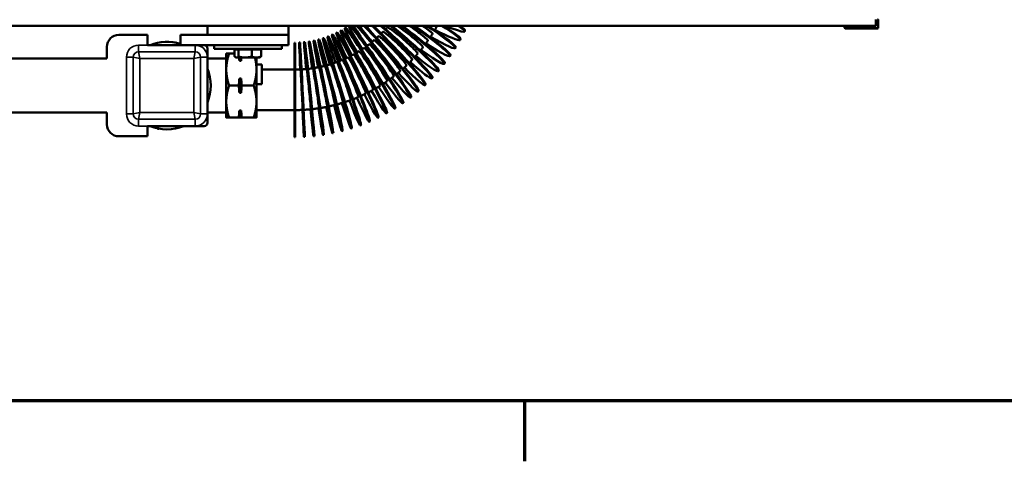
# Model space of a CAD drawing. Header units: inches. Extents: x 1 to 237, y 4 to 150.
# Tile 6 of 166: x 50 to 68, y 6 to 14. Entities that reach past the tile are written whole.
import ezdxf

# ---------------------------------------------------------------- set-up
doc = ezdxf.new("R2010")
doc.units = ezdxf.units.IN
doc.header["$LTSCALE"] = 7
doc.header["$MEASUREMENT"] = 0
for name, color, linetype, lineweight in [('Border (ANSI)', 7, 'Continuous', 70), ('Visible (ANSI)', 7, 'Continuous', 50), ('Visible Narrow (ANSI)', 7, 'Continuous', 35)]:
    doc.layers.add(name, color=color, linetype=linetype, lineweight=lineweight)

# ---------------------------------------------------------------- blocks, each defined once
blk = doc.blocks.new('Borders Default Border')
at = {"layer": 'Border (ANSI)'}
blk.add_line((8.5, 1), (8.5, 0.84), dxfattribs=at)
at = {"layer": 'Border (ANSI)', "flags": 128}
blk.add_lwpolyline([(0.5, 1), (0.5, 21), (33.5, 21), (33.5, 1), (0.5, 1)], dxfattribs=at)

msp = doc.modelspace()

# ---------------------------------------------------------------- linework, layer by layer
at = {"layer": 'Visible (ANSI)'}
for p, q in [((66.0118, 13.9543), (66.0118, 14.0724)), ((66.0537, 13.9149), (66.0537, 14.0599)), ((34.7145, 13.9543), (66.0118, 13.9543)), ((53.6234, 13.7849), (53.6234, 13.9543)), ((55.1234, 13.7849), (55.1234, 13.9543)), ((56.0927, 13.8611), (56.1067, 13.8689)), ((56.1698, 13.9063), (56.1834, 13.9147)), ((65.4287, 13.9543), (65.4287, 13.9149)), ((65.4412, 13.9024), (66.0412, 13.9024)), ((51.9834, 13.7849), (52.5134, 13.7849)), ((52.5134, 13.7849), (52.5134, 13.5949)), ((53.1234, 13.5949), (53.1234, 13.7849)), ((53.1234, 13.7849), (53.9588, 13.7849)), ((53.9588, 13.7849), (54.788, 13.7849)), ((54.788, 13.7849), (55.1234, 13.7849)), ((55.1234, 13.5949), (55.1234, 13.7849)), ((55.678, 13.6963), (55.6935, 13.7003)), ((55.7641, 13.7208), (55.7794, 13.7256)), ((55.8489, 13.7496), (55.8639, 13.7552)), ((55.932, 13.7827), (55.9467, 13.789)), ((56.0134, 13.8199), (56.0278, 13.8269)), ((58.3072, 13.6915), (58.3149, 13.7054)), ((58.3897, 13.8488), (58.3968, 13.8631)), ((51.7634, 13.3449), (51.7634, 13.5649)), ((52.5134, 13.5949), (53.3984, 13.5949)), ((53.0198, 13.6441), (53.0339, 13.6489)), ((53.0339, 13.6489), (53.0451, 13.639)), ((53.3984, 13.5949), (53.5634, 13.5949)), ((53.5634, 13.5949), (54.3233, 13.5949)), ((53.6234, 13.5349), (53.6234, 13.3699)), ((53.7464, 13.5269), (53.7464, 13.5949)), ((53.7464, 13.5269), (55.0004, 13.5269)), ((54.1276, 13.5106), (54.1633, 13.5106)), ((54.1276, 13.5106), (54.1276, 13.3835)), ((54.1544, 13.5106), (54.1544, 13.5269)), ((54.1633, 13.5106), (54.1989, 13.5106)), ((54.1989, 13.5106), (54.1989, 13.3835)), ((54.1989, 13.5106), (54.3217, 13.5106)), ((54.3217, 13.5106), (54.4446, 13.5106)), ((54.3233, 13.5949), (54.4234, 13.5949)), ((54.4234, 13.5949), (55.1234, 13.5949)), ((54.4446, 13.5106), (54.5319, 13.5106)), ((54.4446, 13.5106), (54.4446, 13.3835)), ((54.5319, 13.5106), (54.6191, 13.5106)), ((54.5924, 13.5106), (54.5924, 13.5269)), ((54.6191, 13.5106), (54.6191, 13.3835)), ((55.0004, 13.5269), (55.0004, 13.5949)), ((55.2347, 11.8901), (55.2347, 13.6401)), ((55.2347, 13.6401), (55.2507, 13.6401)), ((55.2507, 11.8901), (55.2507, 13.6401)), ((55.3243, 13.6423), (55.3402, 13.6431)), ((55.4136, 13.6491), (55.4295, 13.6507)), ((55.5025, 13.6604), (55.5183, 13.6628)), ((55.5907, 13.6761), (55.6064, 13.6793)), ((58.2167, 13.5385), (58.2251, 13.552)), ((51.7634, 13.3449), (37.2634, 13.3449)), ((53.6234, 13.3699), (53.6234, 12.3199)), ((53.9734, 13.3449), (53.6234, 13.3449)), ((53.9734, 13.4384), (53.9734, 13.1416)), ((54.1276, 13.4384), (54.0264, 13.4384)), ((54.1544, 13.3639), (54.1451, 13.3692)), ((54.1544, 13.3639), (54.1633, 13.3639)), ((54.1633, 13.3639), (54.3217, 13.3639)), ((54.2163, 13.3062), (54.2163, 13.3639)), ((54.2495, 13.3062), (54.2495, 13.3639)), ((54.3217, 13.3639), (54.5319, 13.3639)), ((54.5319, 13.3639), (54.5924, 13.3639)), ((54.5334, 13.1416), (54.5334, 13.3639)), ((54.5924, 13.3639), (54.6016, 13.3692)), ((58.1186, 13.3903), (58.1277, 13.4034)), ((53.9734, 13.1416), (53.9734, 12.5481)), ((54.2495, 13.3062), (54.2163, 13.3062)), ((54.5334, 13.2369), (54.6294, 13.2369)), ((54.5334, 12.5481), (54.5334, 13.1416)), ((54.6294, 13.2369), (54.6294, 12.8683)), ((54.6294, 13.1401), (55.2347, 13.1401)), ((58.013, 13.2472), (58.0228, 13.2598)), ((53.6387, 13.1177), (53.6499, 13.1078)), ((53.6499, 13.1078), (53.647, 13.0933)), ((54.2163, 12.9771), (54.2495, 12.9771)), ((54.2163, 12.7127), (54.2163, 12.9771)), ((54.2495, 12.7127), (54.2495, 12.9771)), ((57.7809, 12.9781), (57.7919, 12.9896)), ((57.9004, 13.1097), (57.9108, 13.1218)), ((54.2053, 12.8449), (54.0264, 12.8449)), ((54.4804, 12.8449), (54.2604, 12.8449)), ((54.5334, 12.8683), (54.6294, 12.8683)), ((57.6549, 12.8527), (57.6665, 12.8637)), ((54.2495, 12.7127), (54.2163, 12.7127)), ((57.3847, 12.6217), (57.3973, 12.6315)), ((57.5227, 12.7338), (57.5349, 12.7442)), ((53.9734, 12.5481), (53.9734, 12.2514)), ((54.5334, 12.2514), (54.5334, 12.5481)), ((57.0924, 12.4193), (57.106, 12.4277)), ((57.2411, 12.5168), (57.2542, 12.5259)), ((51.7634, 12.3449), (37.2634, 12.3449)), ((51.7634, 12.1249), (51.7634, 12.3449)), ((53.9734, 12.3449), (53.6234, 12.3449)), ((53.6234, 12.3199), (53.6234, 12.1549)), ((54.2053, 12.2514), (54.0264, 12.2514)), ((54.2163, 12.3836), (54.2495, 12.3836)), ((54.2163, 12.2514), (54.2163, 12.3836)), ((54.2495, 12.2514), (54.2163, 12.2514)), ((54.2495, 12.2514), (54.2495, 12.3836)), ((54.4804, 12.2514), (54.2604, 12.2514)), ((54.5334, 12.3901), (55.2347, 12.3901)), ((56.7812, 12.2473), (56.7956, 12.2543)), ((56.939, 12.3294), (56.953, 12.3371)), ((52.5134, 12.0949), (52.5134, 11.9049)), ((53.3984, 12.0949), (52.5134, 12.0949)), ((52.7128, 12.0409), (52.7017, 12.0508)), ((52.7269, 12.0457), (52.7128, 12.0409)), ((53.5634, 12.0949), (53.3984, 12.0949)), ((56.2858, 12.0504), (56.3011, 12.0551)), ((56.4542, 12.1077), (56.4692, 12.1132)), ((56.6195, 12.1734), (56.6342, 12.1796)), ((52.5134, 11.9049), (51.9834, 11.9049)), ((55.2347, 11.8901), (55.2507, 11.8901)), ((55.4125, 11.8945), (55.4285, 11.8954)), ((55.5899, 11.908), (55.6058, 11.9096)), ((55.7663, 11.9304), (55.7821, 11.9328)), ((55.9414, 11.9616), (55.9571, 11.9648)), ((56.1148, 12.0016), (56.1302, 12.0056))]:
    msp.add_line(p, q, dxfattribs=at)
for centre, radius, start, end in [((66.0412, 14.0599), 0.0125, 0, 90), ((65.4412, 13.9149), 0.0125, 180, 270), ((66.0412, 13.9149), 0.0125, 270, 0), ((51.9834, 13.5649), 0.22, 90, 180), ((52.8734, 12.8449), 0.8125, 72.07979, 112.61986), ((53.5634, 13.5349), 0.06, 0, 90), ((52.8734, 12.8449), 0.8125, 139.82417, 139.82509), ((52.8734, 12.8449), 0.8125, 130.17491, 130.17583), ((52.8734, 12.8449), 0.8125, 337.38014, 22.61986), ((52.8734, 12.8449), 0.8125, 220.17491, 220.17583), ((52.8734, 12.8449), 0.8125, 229.82417, 229.82509), ((52.8734, 12.8449), 0.8125, 310.17491, 310.17583), ((52.8734, 12.8449), 0.8125, 319.82417, 319.82509), ((51.9834, 12.1249), 0.22, 180, 270), ((52.8734, 12.8449), 0.8125, 247.38014, 292.61986), ((53.5634, 12.1549), 0.06, 270, 0)]:
    msp.add_arc(centre, radius, start, end, dxfattribs=at)
for centre, major_axis, ratio, start_param, end_param in [((56.3973, 13.0336), (-0.3839, 0.7863), 0.0422099, 2.0134741, 7.4107604), ((56.5159, 13.0953), (-0.4231, 0.7659), 0.0465141, 2.013424, 7.4106937), ((56.5298, 13.103), (-0.4231, 0.7659), 0.0465141, 3.1415927, 6.2831853), ((56.6311, 13.1628), (-0.4613, 0.7435), 0.050699, 2.0133705, 7.4106226), ((56.6447, 13.1712), (-0.4613, 0.7435), 0.050699, 3.1415927, 6.2831853), ((56.7428, 13.2361), (-0.4983, 0.7192), 0.0547536, 0.0280219, 1.1273623), ((56.7428, 13.2361), (-0.4983, 0.7192), 0.0547536, 2.0133142, 6.1793314), ((56.7559, 13.2452), (-0.4983, 0.7192), 0.0547536, 3.1415927, 6.0729302), ((56.8506, 13.3149), (-0.534, 0.6931), 0.0586678, 0.3535787, 1.1272845), ((56.8506, 13.3149), (0.534, -0.6931), 0.0586678, 5.1548484, 8.9808545), ((56.8633, 13.3246), (0.534, -0.6931), 0.0586678, 0, 2.6629085), ((56.9543, 13.399), (-0.5684, 0.6652), 0.0624313, 0.5320371, 1.1272044), ((56.9543, 13.399), (0.5684, -0.6652), 0.0624313, 5.1547883, 8.7861444), ((56.9664, 13.4094), (0.5684, -0.6652), 0.0624313, 0, 2.4753435), ((57.0535, 13.4883), (-0.6014, 0.6356), 0.0660346, 0.6874852, 0.9619864), ((57.0535, 13.4883), (0.6014, -0.6356), 0.0660346, 5.1547271, 8.612492), ((57.0651, 13.4992), (0.6014, -0.6356), 0.0660346, 0, 2.3043571), ((57.1481, 13.5824), (0.6328, -0.6043), 0.0694683, 5.1546656, 8.4421386), ((57.1591, 13.594), (0.6328, -0.6043), 0.0694683, 0, 2.1350428), ((57.2378, 13.6812), (0.284, -0.2449), 0.0727237, 0, 3.1415927), ((57.2378, 13.6812), (0.6626, -0.5715), 0.0727237, 5.1546043, 8.266126), ((57.2482, 13.6933), (0.6626, -0.5715), 0.0727237, 0, 1.95913), ((57.3223, 13.7844), (0.296, -0.2302), 0.0757925, 0, 2.2985422), ((57.3223, 13.7844), (0.6907, -0.5371), 0.0757925, 5.1545438, 8.0770465), ((57.3321, 13.797), (0.6907, -0.5371), 0.0757925, 0, 1.7693721), ((57.4015, 13.8917), (0.3073, -0.2149), 0.0786667, 0, 1.7522829), ((57.4015, 13.8917), (0.7171, -0.5014), 0.0786667, 5.1544848, 7.8662647), ((57.4106, 13.9048), (0.7171, -0.5014), 0.0786667, 0, 1.5570111), ((57.4751, 14.0029), (0.3178, -0.199), 0.0813389, 0, 1.197012), ((57.4751, 14.0029), (0.7416, -0.4644), 0.0813389, 5.154428, 7.6208307), ((57.4835, 14.0164), (0.7416, -0.4644), 0.0813389, 0, 1.3085781), ((57.5429, 14.1176), (0.7642, -0.4261), 0.0838024, 5.1543738, 7.3160424), ((57.5429, 14.1176), (0.3275, -0.1826), 0.0838024, 0, 0.3363191), ((57.5507, 14.1315), (0.7642, -0.4261), 0.0838024, 0, 0.9976759), ((57.6049, 14.2356), (0.7849, -0.3868), 0.0860508, 5.3383981, 6.8822211), ((57.6119, 14.2499), (0.7849, -0.3868), 0.0860508, 0, 0.5453167), ((55.3684, 12.7684), (-0.0441, 0.8739), 0.0048545, 2.0137043, 7.4110665), ((55.5017, 12.7785), (-0.0881, 0.8706), 0.0096966, 2.0136951, 7.4110543), ((55.6344, 12.7954), (-0.1319, 0.865), 0.0145137, 2.0136799, 7.411034), ((55.7661, 12.8189), (-0.1754, 0.8572), 0.0192936, 2.0136587, 7.4110059), ((55.8964, 12.8489), (-0.2184, 0.8473), 0.024024, 2.0136319, 7.4109703), ((55.9119, 12.8529), (-0.2184, 0.8473), 0.024024, 3.1415927, 6.2831853), ((56.025, 12.8856), (-0.2608, 0.8352), 0.0286927, 2.0135997, 7.4109275), ((56.0402, 12.8903), (-0.2608, 0.8352), 0.0286927, 3.1415927, 6.2831853), ((56.1515, 12.9286), (-0.3027, 0.821), 0.0332877, 2.0135625, 7.4108779), ((56.1666, 12.9342), (-0.3027, 0.821), 0.0332877, 3.1415927, 6.2831853), ((56.2758, 12.978), (-0.3437, 0.8047), 0.0377973, 2.0135204, 7.410822), ((56.2905, 12.9843), (-0.3437, 0.8047), 0.0377973, 3.1415927, 6.2831853), ((56.4117, 13.0406), (-0.3839, 0.7863), 0.0422099, 3.1415927, 6.2831853), ((56.9543, 13.399), (0.2436, -0.2851), 0.0624313, 0, 3.1415927), ((57.0535, 13.4883), (0.2577, -0.2724), 0.0660346, 0, 3.1415927), ((57.1481, 13.5824), (0.2712, -0.259), 0.0694683, 0, 3.1415927), ((55.3844, 12.7692), (-0.0441, 0.8739), 0.0048545, 3.1415927, 6.2831853), ((55.5177, 12.7802), (-0.0881, 0.8706), 0.0096966, 3.1415927, 6.2831853), ((55.6502, 12.7978), (-0.1319, 0.865), 0.0145137, 3.1415927, 6.2831853), ((55.7818, 12.8221), (-0.1754, 0.8572), 0.0192936, 3.1415927, 6.2831853), ((56.7428, 13.2361), (0.2136, -0.3082), 0.0547536, 0, 3.1415927), ((56.8506, 13.3149), (0.2289, -0.2971), 0.0586678, 0, 3.1415927), ((56.2758, 12.978), (0.1473, -0.3449), 0.0377973, 0, 3.1415927), ((56.3973, 13.0336), (0.1645, -0.337), 0.0422099, 0, 3.1415927), ((56.5159, 13.0953), (0.1813, -0.3282), 0.0465141, 0, 3.1415927), ((56.6311, 13.1628), (0.1977, -0.3187), 0.050699, 0, 3.1415927), ((55.3684, 12.7684), (0.0189, -0.3745), 0.0048545, 0, 3.1415927), ((55.5017, 12.7785), (0.0378, -0.3731), 0.0096966, 0, 3.1415927), ((55.6344, 12.7954), (0.0565, -0.3707), 0.0145137, 0, 3.1415927), ((55.7661, 12.8189), (0.0752, -0.3674), 0.0192936, 0, 3.1415927), ((55.8964, 12.8489), (0.0936, -0.3631), 0.024024, 0, 3.1415927), ((56.025, 12.8856), (0.1118, -0.3579), 0.0286927, 0, 3.1415927), ((56.1515, 12.9286), (0.1297, -0.3519), 0.0332877, 0, 3.1415927)]:
    msp.add_ellipse(centre, major_axis=major_axis, ratio=ratio, start_param=start_param, end_param=end_param, dxfattribs=at)
for points, knots in [([(56.925, 13.8934), (56.926, 13.8944), (56.9269, 13.8955), (56.9322, 13.9014), (56.9365, 13.9063), (56.9452, 13.9162), (56.9495, 13.9211), (56.9538, 13.9261)], [5.554498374, 5.554498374, 5.554498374, 5.554498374, 5.556349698, 5.556349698, 5.565071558, 5.565071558, 5.573793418, 5.573793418, 5.573793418, 5.573793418]), ([(57.8346, 13.8725), (57.8376, 13.8775), (57.8405, 13.8825), (57.848, 13.8954), (57.8526, 13.9033), (57.8616, 13.9191), (57.866, 13.927), (57.8705, 13.935)], [5.75251181, 5.75251181, 5.75251181, 5.75251181, 5.758331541, 5.758331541, 5.767404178, 5.767404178, 5.776476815, 5.776476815, 5.776476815, 5.776476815]), ([(56.6706, 13.6506), (56.6739, 13.6533), (56.6772, 13.656), (56.6855, 13.6629), (56.6906, 13.6671), (56.7007, 13.6756), (56.7057, 13.6798), (56.7107, 13.6841)], [5.398684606, 5.398684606, 5.398684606, 5.398684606, 5.404336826, 5.404336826, 5.413058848, 5.413058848, 5.42178087, 5.42178087, 5.42178087, 5.42178087]), ([(56.7597, 13.7272), (56.7621, 13.7294), (56.7645, 13.7316), (56.7718, 13.7382), (56.7766, 13.7427), (56.7862, 13.7516), (56.791, 13.7561), (56.7958, 13.7607)], [5.450678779, 5.450678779, 5.450678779, 5.450678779, 5.455007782, 5.455007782, 5.463729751, 5.463729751, 5.472451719, 5.472451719, 5.472451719, 5.472451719]), ([(56.8446, 13.8082), (56.8462, 13.8099), (56.8478, 13.8115), (56.8541, 13.8178), (56.8587, 13.8225), (56.8678, 13.8319), (56.8724, 13.8366), (56.8769, 13.8414)], [5.502617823, 5.502617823, 5.502617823, 5.502617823, 5.50567874, 5.50567874, 5.514400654, 5.514400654, 5.523122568, 5.523122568, 5.523122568, 5.523122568]), ([(57.7528, 13.7415), (57.7564, 13.7469), (57.76, 13.7524), (57.7685, 13.7655), (57.7734, 13.7731), (57.7832, 13.7885), (57.7881, 13.7961), (57.7929, 13.8039)], [5.701134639, 5.701134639, 5.701134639, 5.701134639, 5.707660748, 5.707660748, 5.716733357, 5.716733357, 5.725805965, 5.725805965, 5.725805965, 5.725805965]), ([(56.4807, 13.5116), (56.486, 13.5151), (56.4913, 13.5186), (56.5021, 13.5258), (56.5075, 13.5295), (56.5184, 13.5369), (56.5238, 13.5406), (56.5292, 13.5443)], [5.294544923, 5.294544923, 5.294544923, 5.294544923, 5.302994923, 5.302994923, 5.311717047, 5.311717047, 5.320439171, 5.320439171, 5.320439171, 5.320439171]), ([(56.5775, 13.5787), (56.5818, 13.5818), (56.586, 13.585), (56.5956, 13.592), (56.6008, 13.596), (56.6113, 13.6039), (56.6165, 13.6079), (56.6217, 13.6119)], [5.346638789, 5.346638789, 5.346638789, 5.346638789, 5.353665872, 5.353665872, 5.362387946, 5.362387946, 5.371110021, 5.371110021, 5.371110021, 5.371110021]), ([(57.5691, 13.4925), (57.5742, 13.4988), (57.5793, 13.5051), (57.5902, 13.5185), (57.5958, 13.5256), (57.6071, 13.5398), (57.6128, 13.547), (57.6183, 13.5542)], [5.598223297, 5.598223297, 5.598223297, 5.598223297, 5.606319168, 5.606319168, 5.615391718, 5.615391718, 5.624464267, 5.624464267, 5.624464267, 5.624464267]), ([(57.6642, 13.6147), (57.6685, 13.6206), (57.6728, 13.6265), (57.6825, 13.6397), (57.6878, 13.6471), (57.6983, 13.6619), (57.7036, 13.6694), (57.7088, 13.6768)], [5.649704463, 5.649704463, 5.649704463, 5.649704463, 5.656989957, 5.656989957, 5.666062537, 5.666062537, 5.675135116, 5.675135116, 5.675135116, 5.675135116]), ([(56.0614, 13.2955), (56.0655, 13.2971), (56.0696, 13.2987), (56.0798, 13.3027), (56.0859, 13.3052), (56.0981, 13.3102), (56.1042, 13.3127), (56.1163, 13.3177), (56.1224, 13.3203), (56.1285, 13.3229)], [5.085764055, 5.085764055, 5.085764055, 5.085764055, 5.091588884, 5.091588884, 5.100311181, 5.100311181, 5.109033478, 5.109033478, 5.117755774, 5.117755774, 5.117755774, 5.117755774]), ([(56.1704, 13.3413), (56.1734, 13.3426), (56.1763, 13.344), (56.1852, 13.348), (56.1912, 13.3508), (56.2031, 13.3564), (56.209, 13.3592), (56.2209, 13.3648), (56.2269, 13.3677), (56.2328, 13.3706)], [5.138012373, 5.138012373, 5.138012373, 5.138012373, 5.142259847, 5.142259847, 5.150982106, 5.150982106, 5.159704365, 5.159704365, 5.168426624, 5.168426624, 5.168426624, 5.168426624]), ([(56.2769, 13.3927), (56.2787, 13.3937), (56.2805, 13.3946), (56.2881, 13.3986), (56.294, 13.4016), (56.3056, 13.4078), (56.3114, 13.4109), (56.323, 13.4172), (56.3288, 13.4203), (56.3345, 13.4235)], [5.190227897, 5.190227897, 5.190227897, 5.190227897, 5.192930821, 5.192930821, 5.201653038, 5.201653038, 5.210375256, 5.210375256, 5.219097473, 5.219097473, 5.219097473, 5.219097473]), ([(56.3804, 13.4495), (56.3812, 13.45), (56.3819, 13.4504), (56.3884, 13.4542), (56.3941, 13.4576), (56.4054, 13.4643), (56.411, 13.4677), (56.4222, 13.4745), (56.4278, 13.478), (56.4334, 13.4815)], [5.242406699, 5.242406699, 5.242406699, 5.242406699, 5.243601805, 5.243601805, 5.252323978, 5.252323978, 5.26104615, 5.26104615, 5.269768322, 5.269768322, 5.269768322, 5.269768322]), ([(57.3603, 13.2633), (57.3608, 13.2639), (57.3614, 13.2644), (57.3684, 13.2714), (57.3749, 13.2778), (57.3877, 13.2907), (57.394, 13.2972), (57.4067, 13.3103), (57.413, 13.3168), (57.4193, 13.3234)], [5.495116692, 5.495116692, 5.495116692, 5.495116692, 5.495905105, 5.495905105, 5.504977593, 5.504977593, 5.514050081, 5.514050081, 5.523122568, 5.523122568, 5.523122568, 5.523122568]), ([(57.4677, 13.3753), (57.4737, 13.3819), (57.4797, 13.3886), (57.4918, 13.4021), (57.4978, 13.4089), (57.5098, 13.4225), (57.5158, 13.4294), (57.5218, 13.4363)], [5.546693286, 5.546693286, 5.546693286, 5.546693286, 5.55564838, 5.55564838, 5.564720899, 5.564720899, 5.573793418, 5.573793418, 5.573793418, 5.573793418]), ([(55.2507, 13.1401), (55.2573, 13.1402), (55.2638, 13.1402), (55.277, 13.1404), (55.2836, 13.1406), (55.2968, 13.1409), (55.3034, 13.1411), (55.3165, 13.1415), (55.3231, 13.1418), (55.3363, 13.1423), (55.3429, 13.1426), (55.3495, 13.143)], [4.719447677, 4.719447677, 4.719447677, 4.719447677, 4.728170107, 4.728170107, 4.736892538, 4.736892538, 4.745614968, 4.745614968, 4.754337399, 4.754337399, 4.76305983, 4.76305983, 4.76305983, 4.76305983]), ([(55.3693, 13.144), (55.3746, 13.1444), (55.3799, 13.1447), (55.3918, 13.1455), (55.3983, 13.1459), (55.4115, 13.1469), (55.418, 13.1474), (55.4312, 13.1485), (55.4377, 13.1491), (55.4509, 13.1503), (55.4574, 13.151), (55.464, 13.1516)], [4.771811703, 4.771811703, 4.771811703, 4.771811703, 4.778840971, 4.778840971, 4.787563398, 4.787563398, 4.796285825, 4.796285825, 4.805008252, 4.805008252, 4.813730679, 4.813730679, 4.813730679, 4.813730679]), ([(55.4875, 13.1541), (55.4915, 13.1546), (55.4955, 13.155), (55.5061, 13.1563), (55.5126, 13.1571), (55.5257, 13.1587), (55.5322, 13.1596), (55.5453, 13.1613), (55.5518, 13.1622), (55.5649, 13.1641), (55.5714, 13.1651), (55.5779, 13.1661)], [4.824171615, 4.824171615, 4.824171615, 4.824171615, 4.829511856, 4.829511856, 4.838234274, 4.838234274, 4.846956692, 4.846956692, 4.85567911, 4.85567911, 4.864401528, 4.864401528, 4.864401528, 4.864401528]), ([(55.605, 13.1704), (55.6078, 13.1708), (55.6105, 13.1713), (55.6197, 13.1728), (55.6262, 13.174), (55.6392, 13.1763), (55.6457, 13.1775), (55.6586, 13.1799), (55.6651, 13.1811), (55.678, 13.1836), (55.6845, 13.1849), (55.6909, 13.1862)], [4.876523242, 4.876523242, 4.876523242, 4.876523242, 4.880182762, 4.880182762, 4.888905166, 4.888905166, 4.89762757, 4.89762757, 4.906349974, 4.906349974, 4.915072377, 4.915072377, 4.915072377, 4.915072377]), ([(55.7215, 13.1927), (55.723, 13.193), (55.7244, 13.1934), (55.7323, 13.1951), (55.7388, 13.1966), (55.7516, 13.1995), (55.758, 13.201), (55.7708, 13.2041), (55.7772, 13.2056), (55.79, 13.2088), (55.7964, 13.2104), (55.8028, 13.2121)], [4.928862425, 4.928862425, 4.928862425, 4.928862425, 4.930853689, 4.930853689, 4.939576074, 4.939576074, 4.948298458, 4.948298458, 4.957020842, 4.957020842, 4.965743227, 4.965743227, 4.965743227, 4.965743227]), ([(55.8366, 13.2211), (55.8369, 13.2211), (55.8371, 13.2212), (55.8437, 13.223), (55.85, 13.2248), (55.8627, 13.2284), (55.869, 13.2302), (55.8817, 13.2339), (55.888, 13.2358), (55.9006, 13.2396), (55.9069, 13.2416), (55.9132, 13.2435)], [4.981185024, 4.981185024, 4.981185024, 4.981185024, 4.981524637, 4.981524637, 4.990246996, 4.990246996, 4.998969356, 4.998969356, 5.007691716, 5.007691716, 5.016414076, 5.016414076, 5.016414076, 5.016414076]), ([(55.95, 13.2554), (55.9553, 13.2571), (55.9607, 13.2589), (55.9722, 13.2628), (55.9784, 13.265), (55.9909, 13.2693), (55.9971, 13.2715), (56.0095, 13.276), (56.0157, 13.2782), (56.0218, 13.2805)], [5.033486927, 5.033486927, 5.033486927, 5.033486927, 5.040917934, 5.040917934, 5.049640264, 5.049640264, 5.058362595, 5.058362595, 5.067084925, 5.067084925, 5.067084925, 5.067084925]), ([(57.2471, 13.1569), (57.2484, 13.1581), (57.2497, 13.1592), (57.2578, 13.1665), (57.2645, 13.1726), (57.278, 13.1848), (57.2847, 13.191), (57.298, 13.2034), (57.3047, 13.2096), (57.3113, 13.2159)], [5.443495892, 5.443495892, 5.443495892, 5.443495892, 5.445234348, 5.445234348, 5.454306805, 5.454306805, 5.463379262, 5.463379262, 5.472451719, 5.472451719, 5.472451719, 5.472451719]), ([(57.0048, 12.9621), (57.0078, 12.9643), (57.0109, 12.9665), (57.0213, 12.9741), (57.0286, 12.9795), (57.0432, 12.9903), (57.0505, 12.9958), (57.0651, 13.0067), (57.0723, 13.0123), (57.0795, 13.0178)], [5.340131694, 5.340131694, 5.340131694, 5.340131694, 5.343892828, 5.343892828, 5.352965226, 5.352965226, 5.362037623, 5.362037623, 5.371110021, 5.371110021, 5.371110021, 5.371110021]), ([(57.1285, 13.0564), (57.1306, 13.0581), (57.1328, 13.0598), (57.142, 13.0673), (57.149, 13.073), (57.1631, 13.0846), (57.1701, 13.0904), (57.184, 13.1021), (57.191, 13.108), (57.1979, 13.1139)], [5.391833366, 5.391833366, 5.391833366, 5.391833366, 5.394563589, 5.394563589, 5.403636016, 5.403636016, 5.412708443, 5.412708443, 5.42178087, 5.42178087, 5.42178087, 5.42178087]), ([(56.7432, 12.7929), (56.7483, 12.7959), (56.7535, 12.7989), (56.7665, 12.8065), (56.7743, 12.8111), (56.79, 12.8204), (56.7978, 12.8251), (56.8133, 12.8346), (56.8211, 12.8393), (56.8288, 12.8441)], [5.236621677, 5.236621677, 5.236621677, 5.236621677, 5.242551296, 5.242551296, 5.251623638, 5.251623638, 5.26069598, 5.26069598, 5.269768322, 5.269768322, 5.269768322, 5.269768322]), ([(56.8762, 12.8742), (56.8803, 12.8768), (56.8843, 12.8794), (56.896, 12.8871), (56.9036, 12.8921), (56.9188, 12.9022), (56.9263, 12.9072), (56.9414, 12.9175), (56.9489, 12.9226), (56.9564, 12.9278)], [5.288393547, 5.288393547, 5.288393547, 5.288393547, 5.293222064, 5.293222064, 5.302294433, 5.302294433, 5.311366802, 5.311366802, 5.320439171, 5.320439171, 5.320439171, 5.320439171]), ([(56.3209, 12.5917), (56.3212, 12.5918), (56.3215, 12.5919), (56.3303, 12.5953), (56.3388, 12.5986), (56.3557, 12.6053), (56.3642, 12.6087), (56.3811, 12.6156), (56.3895, 12.619), (56.4063, 12.6261), (56.4147, 12.6296), (56.4231, 12.6332)], [5.081132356, 5.081132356, 5.081132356, 5.081132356, 5.081466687, 5.081466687, 5.090538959, 5.090538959, 5.099611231, 5.099611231, 5.108683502, 5.108683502, 5.117755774, 5.117755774, 5.117755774, 5.117755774]), ([(56.4651, 12.6515), (56.4727, 12.6549), (56.4802, 12.6583), (56.496, 12.6655), (56.5043, 12.6693), (56.5208, 12.677), (56.529, 12.6808), (56.5454, 12.6887), (56.5537, 12.6926), (56.5618, 12.6966)], [5.132988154, 5.132988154, 5.132988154, 5.132988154, 5.141209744, 5.141209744, 5.150282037, 5.150282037, 5.15935433, 5.15935433, 5.168426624, 5.168426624, 5.168426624, 5.168426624]), ([(56.606, 12.7187), (56.6123, 12.7219), (56.6186, 12.7251), (56.633, 12.7326), (56.6411, 12.7368), (56.6572, 12.7453), (56.6652, 12.7496), (56.6812, 12.7583), (56.6892, 12.7626), (56.6972, 12.767)], [5.184818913, 5.184818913, 5.184818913, 5.184818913, 5.191880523, 5.191880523, 5.200952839, 5.200952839, 5.210025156, 5.210025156, 5.219097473, 5.219097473, 5.219097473, 5.219097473]), ([(55.563, 12.4079), (55.5696, 12.4086), (55.5761, 12.4094), (55.5916, 12.4112), (55.6007, 12.4123), (55.6188, 12.4145), (55.6278, 12.4157), (55.6459, 12.4181), (55.6549, 12.4194), (55.6729, 12.4219), (55.682, 12.4233), (55.691, 12.4247)], [4.821584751, 4.821584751, 4.821584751, 4.821584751, 4.828112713, 4.828112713, 4.837184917, 4.837184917, 4.846257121, 4.846257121, 4.855329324, 4.855329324, 4.864401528, 4.864401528, 4.864401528, 4.864401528]), ([(55.7181, 12.4289), (55.7233, 12.4298), (55.7285, 12.4306), (55.7427, 12.433), (55.7517, 12.4345), (55.7697, 12.4377), (55.7786, 12.4393), (55.7965, 12.4427), (55.8055, 12.4444), (55.8234, 12.4478), (55.8323, 12.4496), (55.8412, 12.4515)], [4.873519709, 4.873519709, 4.873519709, 4.873519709, 4.87878353, 4.87878353, 4.887855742, 4.887855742, 4.896927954, 4.896927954, 4.906000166, 4.906000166, 4.915072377, 4.915072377, 4.915072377, 4.915072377]), ([(55.8718, 12.4579), (55.8758, 12.4587), (55.8797, 12.4596), (55.8925, 12.4624), (55.9014, 12.4644), (55.9192, 12.4685), (55.9281, 12.4705), (55.9458, 12.4748), (55.9546, 12.4769), (55.9723, 12.4813), (55.9812, 12.4835), (55.99, 12.4858)], [4.925445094, 4.925445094, 4.925445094, 4.925445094, 4.929454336, 4.929454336, 4.938526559, 4.938526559, 4.947598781, 4.947598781, 4.956671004, 4.956671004, 4.965743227, 4.965743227, 4.965743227, 4.965743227]), ([(56.0238, 12.4947), (56.0265, 12.4955), (56.0292, 12.4962), (56.0406, 12.4993), (56.0494, 12.5018), (56.067, 12.5067), (56.0757, 12.5092), (56.0932, 12.5144), (56.1019, 12.517), (56.1194, 12.5222), (56.1281, 12.5249), (56.1368, 12.5276)], [4.977357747, 4.977357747, 4.977357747, 4.977357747, 4.98012513, 4.98012513, 4.989197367, 4.989197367, 4.998269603, 4.998269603, 5.007341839, 5.007341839, 5.016414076, 5.016414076, 5.016414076, 5.016414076]), ([(56.1736, 12.5394), (56.1751, 12.5399), (56.1766, 12.5404), (56.1867, 12.5437), (56.1953, 12.5466), (56.2126, 12.5524), (56.2212, 12.5554), (56.2384, 12.5613), (56.247, 12.5644), (56.2642, 12.5705), (56.2727, 12.5736), (56.2813, 12.5768)], [5.029254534, 5.029254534, 5.029254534, 5.029254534, 5.030795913, 5.030795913, 5.039868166, 5.039868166, 5.048940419, 5.048940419, 5.058012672, 5.058012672, 5.067084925, 5.067084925, 5.067084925, 5.067084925]), ([(55.2507, 12.3901), (55.2598, 12.3902), (55.2689, 12.3902), (55.2871, 12.3905), (55.2962, 12.3907), (55.3144, 12.3911), (55.3235, 12.3914), (55.3418, 12.3919), (55.3509, 12.3923), (55.3691, 12.393), (55.3782, 12.3935), (55.3873, 12.3939)], [4.717698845, 4.717698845, 4.717698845, 4.717698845, 4.726771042, 4.726771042, 4.735843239, 4.735843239, 4.744915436, 4.744915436, 4.753987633, 4.753987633, 4.76305983, 4.76305983, 4.76305983, 4.76305983]), ([(55.4071, 12.395), (55.4149, 12.3954), (55.4227, 12.3959), (55.4396, 12.397), (55.4487, 12.3976), (55.4669, 12.399), (55.476, 12.3997), (55.4942, 12.4012), (55.5032, 12.402), (55.5214, 12.4037), (55.5304, 12.4045), (55.5395, 12.4055)], [4.769643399, 4.769643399, 4.769643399, 4.769643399, 4.777441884, 4.777441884, 4.786514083, 4.786514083, 4.795586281, 4.795586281, 4.80465848, 4.80465848, 4.813730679, 4.813730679, 4.813730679, 4.813730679])]:
    msp.add_open_spline(points, degree=3, knots=knots, dxfattribs=at)
for points, weights in [([(53.9734, 13.4384), (53.9734, 13.4384), (54.0264, 13.4384)], [1, 1.07908713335, 1.08082679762]), ([(54.0264, 13.4384), (53.9734, 13.2794), (53.9734, 13.1416)], [1.08082679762, 1.07908713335, 1]), ([(54.1276, 13.3835), (54.1467, 13.3639), (54.1633, 13.3639)], [1, 1.0379548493, 1]), ([(54.1633, 13.3639), (54.1798, 13.3639), (54.1989, 13.3835)], [1, 1.0379548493, 1]), ([(54.1989, 13.3835), (54.2647, 13.3639), (54.3217, 13.3639)], [1, 1.0379548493, 1]), ([(54.2163, 13.3062), (54.2145, 13.3345), (54.2121, 13.3639)], [1, 1.00497073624, 1.00718614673]), ([(54.2536, 13.3639), (54.2512, 13.3345), (54.2495, 13.3062)], [1.00718614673, 1.00497073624, 1]), ([(54.3217, 13.3639), (54.3788, 13.3639), (54.4446, 13.3835)], [1, 1.0379548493, 1]), ([(54.4446, 13.3835), (54.4914, 13.3639), (54.5319, 13.3639)], [1, 1.0379548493, 1]), ([(54.5334, 13.1416), (54.5334, 13.248), (54.5027, 13.3639)], [1, 1.06000043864, 1.07548209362]), ([(54.5319, 13.3639), (54.5724, 13.3639), (54.6191, 13.3835)], [1, 1.0379548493, 1]), ([(54.6191, 13.3835), (54.6099, 13.374), (54.6016, 13.3692)], [1, 1.01794394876, 1.01892114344]), ([(53.9734, 13.1416), (53.9734, 13.0039), (54.0264, 12.8449)], [1, 1.07908713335, 1.08082679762]), ([(54.4804, 12.8449), (54.5334, 13.0039), (54.5334, 13.1416)], [1.08082679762, 1.07908713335, 1]), ([(54.2053, 12.8449), (54.2123, 12.9141), (54.2163, 12.9771)], [1.00845067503, 1.01112012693, 1]), ([(54.2495, 12.9771), (54.2534, 12.9141), (54.2604, 12.8449)], [1, 1.01112012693, 1.00845067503]), ([(54.0264, 12.8449), (53.9734, 12.6859), (53.9734, 12.5481)], [1.08082679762, 1.07908713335, 1]), ([(54.2163, 12.7127), (54.2123, 12.7757), (54.2053, 12.8449)], [1, 1.01112012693, 1.00845067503]), ([(54.2604, 12.8449), (54.2534, 12.7757), (54.2495, 12.7127)], [1.00845067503, 1.01112012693, 1]), ([(54.5334, 12.5481), (54.5334, 12.6859), (54.4804, 12.8449)], [1, 1.07908713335, 1.08082679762]), ([(53.9734, 12.5481), (53.9734, 12.4104), (54.0264, 12.2514)], [1, 1.07908713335, 1.08082679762]), ([(54.4804, 12.2514), (54.5334, 12.4104), (54.5334, 12.5481)], [1.08082679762, 1.07908713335, 1]), ([(54.0264, 12.2514), (53.9734, 12.2514), (53.9734, 12.2514)], [1.08082679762, 1.07908713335, 1]), ([(54.2053, 12.2514), (54.2123, 12.3206), (54.2163, 12.3836)], [1.00845067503, 1.01112012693, 1]), ([(54.2163, 12.2514), (54.2123, 12.2514), (54.2053, 12.2514)], [1, 1.01112012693, 1.00845067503]), ([(54.2495, 12.3836), (54.2534, 12.3206), (54.2604, 12.2514)], [1, 1.01112012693, 1.00845067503]), ([(54.2604, 12.2514), (54.2534, 12.2514), (54.2495, 12.2514)], [1.00845067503, 1.01112012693, 1]), ([(54.5334, 12.2514), (54.5334, 12.2514), (54.4804, 12.2514)], [1, 1.07908713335, 1.08082679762])]:
    msp.add_rational_spline(points, weights, degree=2, dxfattribs=at)
at = {"layer": 'Visible Narrow (ANSI)'}
for p, q in [((66.0118, 14.0599), (66.0412, 14.0599)), ((66.0412, 14.0599), (66.0412, 14.0724)), ((66.0537, 14.0599), (66.0412, 14.0599)), ((66.0412, 14.0599), (66.0412, 13.9149)), ((65.4287, 13.9149), (65.4412, 13.9149)), ((65.4412, 13.9149), (65.4412, 13.9543)), ((65.4412, 13.9149), (65.4412, 13.9024)), ((66.0412, 13.9149), (65.4412, 13.9149)), ((66.0412, 13.9024), (66.0412, 13.9149)), ((66.0412, 13.9149), (66.0537, 13.9149)), ((52.5134, 13.5949), (52.3484, 13.5949)), ((52.3484, 13.4699), (52.3484, 13.5949)), ((53.3984, 13.5949), (53.3984, 13.4699)), ((52.1234, 13.3699), (52.1234, 12.3199)), ((52.2484, 13.3699), (52.1234, 13.3699)), ((52.2484, 12.3199), (52.2484, 13.3699)), ((52.3734, 13.3449), (52.2484, 13.3699)), ((52.3484, 13.4699), (53.3984, 13.4699)), ((52.3484, 13.4699), (52.3734, 13.3449)), ((52.3734, 13.3449), (53.3734, 13.3449)), ((52.3734, 12.3449), (52.3734, 13.3449)), ((53.3734, 13.3449), (53.3984, 13.4699)), ((53.4984, 13.3699), (53.3734, 13.3449)), ((53.3734, 13.3449), (53.3734, 12.3449)), ((53.4984, 13.3699), (53.6234, 13.3699)), ((53.4984, 13.3699), (53.4984, 12.3199)), ((52.2484, 12.3199), (52.1234, 12.3199)), ((52.2484, 12.3199), (52.3734, 12.3449)), ((52.3734, 12.3449), (52.3484, 12.2199)), ((53.3734, 12.3449), (52.3734, 12.3449)), ((53.3734, 12.3449), (53.4984, 12.3199)), ((53.3984, 12.2199), (53.3734, 12.3449)), ((53.4984, 12.3199), (53.6234, 12.3199)), ((52.3484, 12.2199), (52.3484, 12.0949)), ((53.3984, 12.2199), (52.3484, 12.2199)), ((52.3484, 12.0949), (52.5134, 12.0949)), ((53.3984, 12.2199), (53.3984, 12.0949))]:
    msp.add_line(p, q, dxfattribs=at)
for centre, radius, start, end in [((52.3484, 13.3699), 0.225, 90, 180), ((53.3984, 13.3699), 0.225, 0, 90), ((52.3484, 13.3699), 0.1, 90, 180), ((53.3984, 13.3699), 0.1, 0, 90), ((52.3484, 12.3199), 0.225, 180, 270), ((52.3484, 12.3199), 0.1, 180, 270), ((53.3984, 12.3199), 0.225, 270, 0), ((53.3984, 12.3199), 0.1, 270, 0)]:
    msp.add_arc(centre, radius, start, end, dxfattribs=at)

# ---------------------------------------------------------------- block references
at = {"xscale": 7, "yscale": 7, "zscale": 7}
msp.add_blockref('Borders Default Border', (0, 0), dxfattribs=at)

doc.saveas('drawing.dxf')
